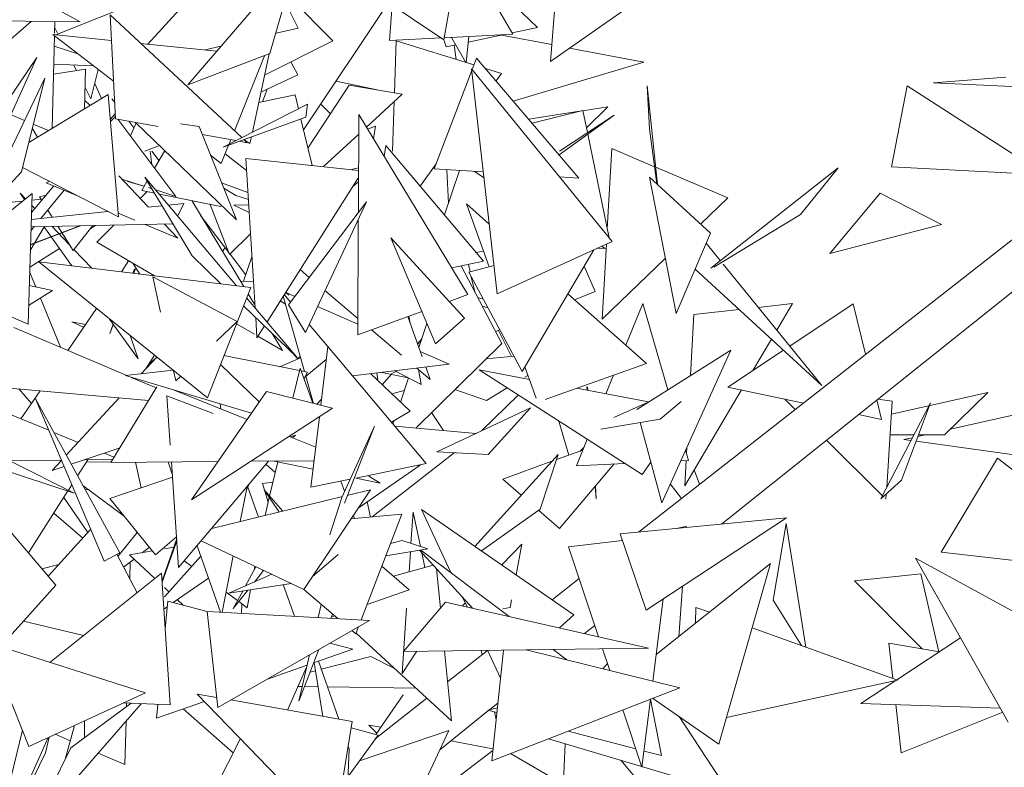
# Model space of a CAD drawing. Header units: metres. Extents: x -14.5 to 19.7, y -19.1 to 4.
# Tile 199 of 218: x 18.713 to 18.919, y 2.871 to 3.027. Entities that reach past the tile are written whole.
import ezdxf

# ---------------------------------------------------------------- set-up
doc = ezdxf.new("R2010")
doc.units = ezdxf.units.M
doc.layers.add('G-IMPT', color=7, linetype='Continuous', lineweight=5)
doc.layers.add('L-PLNT', color=7, linetype='Continuous', lineweight=5, true_color=0x005900)

# ---------------------------------------------------------------- blocks, each defined once
blk = doc.blocks.new('ÁRVORES ORNAMENTAIS - Pequeno e Médio Porte - Ipê-roxo-2976198-A')
at = {"layer": 'G-IMPT', "color": 253, "true_color": 0xaaaaaa}
for p, q in [((8.28602, 3.04575), (8.26464, 3.02233)), ((8.34907, 3.01867), (8.35099, 3.04231)), ((8.27303, 3.01379), (8.29603, 3.0405)), ((8.29022, 3.02034), (8.29603, 3.0405)), ((8.32676, 3.02322), (8.32947, 3.03914)), ((8.23391, 3.03611), (8.25048, 3.02696)), ((8.32676, 3.02322), (8.30857, 3.03549)), ((8.34634, 3.02581), (8.33626, 3.0355)), ((8.36753, 2.92002), (8.5167, 3.03676)), ((8.24539, 3.02427), (8.26862, 3.03355)), ((8.29381, 3.03279), (8.30344, 3.023)), ((8.3355, 3.03418), (8.34121, 3.02437)), ((8.34907, 3.01867), (8.3708, 3.03389)), ((8.2962, 3.02567), (8.29337, 3.03127)), ((8.2973, 3.00434), (8.31514, 3.03107)), ((8.38492, 2.92169), (8.52203, 3.03125)), ((8.31532, 3.02307), (8.31592, 3.03054)), ((8.21369, 3.02741), (8.25048, 3.02696)), ((8.24024, 3.02709), (8.22357, 3.01273)), ((8.24513, 3.02459), (8.24519, 3.02703)), ((8.25674, 3.02842), (8.25792, 3.00668)), ((8.25674, 3.02842), (8.28435, 3.00272)), ((8.24516, 3.02574), (8.24574, 3.02459)), ((8.2962, 3.02567), (8.29156, 3.02459)), ((8.34634, 3.02581), (8.34103, 3.02468)), ((8.24464, 3.00469), (8.24511, 3.02405)), ((8.25703, 3.0231), (8.24474, 3.02434)), ((8.25749, 3.01458), (8.24474, 3.02434)), ((8.27913, 3.02086), (8.26312, 3.02248)), ((8.28915, 3.01581), (8.30344, 3.023)), ((8.31532, 3.02307), (8.32618, 3.02362)), ((8.31673, 3.02302), (8.31637, 3.01212)), ((8.31673, 3.02302), (8.33304, 3.01796)), ((8.32723, 3.02175), (8.32675, 3.02322)), ((8.32684, 3.02365), (8.34121, 3.02437)), ((8.32837, 3.02373), (8.33137, 3.01848)), ((8.33144, 3.01846), (8.33194, 3.0239)), ((8.33905, 3.02426), (8.33183, 3.02273)), ((8.33884, 3.02422), (8.34935, 3.02221)), ((8.25017, 3.02018), (8.24506, 3.02188)), ((8.27303, 3.01379), (8.29022, 3.02034)), ((8.28, 3.02188), (8.27669, 3.02111)), ((8.28658, 3.00385), (8.29012, 3.0203)), ((8.32925, 3.02218), (8.32723, 3.02175)), ((8.32933, 3.01911), (8.3289, 3.0221)), ((8.35309, 3.02149), (8.36866, 3.01851)), ((8.24137, 3.01952), (8.22978, 2.99413)), ((8.24137, 3.01952), (8.23061, 3.00362)), ((8.28913, 3.01985), (8.28282, 3.00415)), ((8.29615, 3.01586), (8.29468, 3.01859)), ((8.33267, 3.017), (8.33359, 3.0194)), ((8.35506, 2.99425), (8.33359, 3.0194)), ((8.34129, 3.01038), (8.36866, 3.01851)), ((8.24492, 3.01602), (8.2516, 3.01706)), ((8.25333, 3.01777), (8.24497, 3.01812)), ((8.24911, 3.01795), (8.24971, 3.01676)), ((8.2516, 3.01706), (8.25141, 3.00878)), ((8.25272, 3.01083), (8.25428, 3.01703)), ((8.32471, 2.99617), (8.33259, 3.01679)), ((8.362, 2.98096), (8.33255, 3.01714)), ((8.33793, 2.96996), (8.33255, 3.01714)), ((8.33546, 3.01721), (8.33882, 3.01617)), ((8.33882, 3.01617), (8.33768, 3.0146)), ((8.24304, 3.0152), (8.22878, 2.98539)), ((8.24304, 3.0152), (8.23818, 2.99558)), ((8.29615, 3.01586), (8.28839, 3.01226)), ((8.31273, 3.01272), (8.30413, 3.01457)), ((8.44458, 3.01542), (8.42937, 3.01422)), ((8.42937, 3.01422), (8.46683, 3.01238)), ((8.25151, 3.01322), (8.25272, 3.01083)), ((8.25492, 3.01091), (8.25353, 3.01405)), ((8.28972, 3.01287), (8.28869, 3.01023)), ((8.30691, 3.01368), (8.29823, 3.00048)), ((8.30691, 3.01368), (8.31797, 3.01186)), ((8.37151, 2.99289), (8.36933, 3.0136)), ((8.36986, 3.00456), (8.36933, 3.0136)), ((8.4206, 2.99658), (8.4239, 3.01356)), ((8.4239, 3.01356), (8.45287, 2.99488)), ((8.25635, 3.01177), (8.2397, 3.0017)), ((8.25255, 3.00947), (8.25145, 3.01048)), ((8.25635, 3.01177), (8.25854, 2.98609)), ((8.25713, 3.01087), (8.25773, 3.01008)), ((8.28792, 3.01007), (8.29554, 3.01167)), ((8.29624, 3.00876), (8.29554, 3.01167)), ((8.31797, 3.01186), (8.31049, 3.00494)), ((8.31631, 3.01033), (8.31597, 2.99989)), ((8.28045, 3.00074), (8.29816, 3.00974)), ((8.29777, 3.00698), (8.29816, 3.00974)), ((8.303, 3.00773), (8.30092, 3.00976)), ((8.3552, 3.00824), (8.34452, 3.0066)), ((8.34527, 3.00572), (8.35589, 3.00842)), ((8.35685, 3.00376), (8.35589, 3.00842)), ((8.36109, 3.00915), (8.3559, 3.00835)), ((8.36109, 3.00915), (8.35664, 3.00477)), ((8.2388, 3.00633), (8.2359, 3.00754)), ((8.25679, 3.00653), (8.25786, 3.00779)), ((8.25683, 3.00608), (8.25789, 3.00713)), ((8.25792, 3.00668), (8.26685, 3.00505)), ((8.25838, 3.00659), (8.27053, 2.99041)), ((8.2607, 3.00617), (8.26176, 3.00478)), ((8.26208, 3.00592), (8.28323, 2.98551)), ((8.28045, 3.00074), (8.29777, 3.00698)), ((8.2991, 2.99689), (8.29676, 3.00661)), ((8.30881, 2.98699), (8.30891, 3.00755)), ((8.33176, 2.96982), (8.30891, 3.00755)), ((8.35091, 2.99912), (8.36243, 3.00743)), ((8.35096, 2.99989), (8.36243, 3.00743)), ((8.24044, 3.00471), (8.24156, 3.00283)), ((8.24384, 3.00421), (8.24065, 3.00555)), ((8.26101, 3.0031), (8.26222, 3.00579)), ((8.2754, 3.00503), (8.27151, 3.00563)), ((8.2754, 3.00503), (8.28323, 2.98551)), ((8.31237, 3.00513), (8.31075, 3.00451)), ((8.31237, 3.00513), (8.31198, 3.00248)), ((8.37136, 2.99302), (8.36986, 3.00456)), ((8.27607, 3.00336), (8.28309, 3.00208)), ((8.28206, 3.00227), (8.2817, 3.00137)), ((8.28382, 3.00195), (8.28551, 3.00164)), ((8.2848, 3.0023), (8.28551, 3.00164)), ((8.28607, 3.00147), (8.28481, 3.00231)), ((8.28607, 3.00147), (8.28637, 3.00287)), ((8.30889, 3.00346), (8.30151, 2.99663)), ((8.3614, 2.98169), (8.35691, 3.00345)), ((8.26712, 3.00106), (8.26406, 2.99989)), ((8.26513, 2.99989), (8.26552, 2.99709)), ((8.26548, 2.99989), (8.26701, 2.99788)), ((8.26817, 2.99989), (8.2661, 2.99631)), ((8.28161, 3.00116), (8.28006, 2.9973)), ((8.31424, 2.99875), (8.31454, 3.0011)), ((8.31454, 3.0011), (8.33505, 2.97679)), ((8.36197, 3.00042), (8.36101, 2.98361)), ((8.3709, 2.99662), (8.36197, 3.00042)), ((8.28006, 2.9973), (8.27782, 2.99902)), ((8.28087, 2.99931), (8.28538, 2.99581)), ((8.28522, 2.99836), (8.30885, 2.99586)), ((8.28522, 2.99836), (8.28715, 2.96707)), ((8.23818, 2.99558), (8.22878, 2.98539)), ((8.25854, 2.98609), (8.23841, 2.99649)), ((8.30734, 2.99602), (8.30885, 2.99636)), ((8.32513, 2.99725), (8.32174, 2.99257)), ((8.32471, 2.99617), (8.33501, 2.99552)), ((8.32684, 2.98651), (8.33005, 2.99583)), ((8.32769, 2.98898), (8.32739, 2.996)), ((8.33516, 2.99426), (8.33317, 2.99563)), ((8.38629, 2.99007), (8.37134, 2.99643)), ((8.38269, 2.97534), (8.4094, 2.99639)), ((8.4094, 2.99639), (8.40151, 2.98657)), ((8.4206, 2.99658), (8.44956, 2.99506)), ((8.24337, 2.99326), (8.24402, 2.99359)), ((8.25858, 2.99471), (8.26474, 2.98821)), ((8.25924, 2.99402), (8.26335, 2.9927)), ((8.2639, 2.99251), (8.26039, 2.99353)), ((8.26455, 2.99364), (8.26339, 2.99161)), ((8.26407, 2.99445), (8.28327, 2.97167)), ((8.26407, 2.99445), (8.27394, 2.97792)), ((8.30884, 2.99439), (8.28966, 2.96409)), ((8.30764, 2.99248), (8.30884, 2.99342)), ((8.35097, 2.99451), (8.35506, 2.99425)), ((8.38262, 2.98266), (8.36985, 2.99441)), ((8.37547, 2.96586), (8.36985, 2.99441)), ((8.24027, 2.98703), (8.24498, 2.99259)), ((8.24224, 2.98578), (8.24713, 2.99168)), ((8.24337, 2.99326), (8.25026, 2.99036)), ((8.26452, 2.99139), (8.26309, 2.98995)), ((8.26339, 2.99161), (8.26609, 2.99107)), ((8.26484, 2.99223), (8.26553, 2.99201)), ((8.26635, 2.99175), (8.27053, 2.99041)), ((8.28013, 2.99324), (8.28566, 2.99123)), ((8.28058, 2.99212), (8.28312, 2.99057)), ((8.24039, 2.99104), (8.22329, 2.97723)), ((8.23838, 2.98942), (8.23189, 2.98876)), ((8.23899, 2.98991), (8.23788, 2.99107)), ((8.23881, 2.98977), (8.23788, 2.99107)), ((8.23957, 2.9636), (8.24039, 2.99104)), ((8.24227, 2.98982), (8.24034, 2.98962)), ((8.24197, 2.99029), (8.24337, 2.99069)), ((8.24242, 2.98957), (8.24197, 2.99029)), ((8.26709, 2.99087), (8.27996, 2.98828)), ((8.27386, 2.98951), (8.28478, 2.97149)), ((8.28575, 2.98975), (8.28312, 2.99057)), ((8.38629, 2.99007), (8.38057, 2.98455)), ((8.40769, 2.97844), (8.41821, 2.99109)), ((8.43106, 2.98452), (8.41821, 2.99109)), ((8.24022, 2.98557), (8.25628, 2.98725)), ((8.24096, 2.98785), (8.24031, 2.98854)), ((8.24462, 2.98603), (8.24369, 2.98753)), ((8.26466, 2.98813), (8.26766, 2.98844)), ((8.26901, 2.98858), (8.27224, 2.98892)), ((8.27093, 2.98631), (8.27224, 2.98892)), ((8.28181, 2.97821), (8.27771, 2.98873)), ((8.28582, 2.98866), (8.28272, 2.98859)), ((8.28272, 2.98859), (8.28592, 2.98704)), ((8.31052, 2.98925), (8.29413, 2.96767)), ((8.31052, 2.98925), (8.29772, 2.9619)), ((8.33626, 2.98459), (8.33149, 2.98882)), ((8.33149, 2.98882), (8.33621, 2.97564)), ((8.25847, 2.98691), (8.26197, 2.98544)), ((8.27574, 2.9864), (8.28165, 2.97863)), ((8.30868, 2.96139), (8.3088, 2.98557)), ((8.38331, 2.97554), (8.40151, 2.98657)), ((8.24293, 2.98399), (8.24003, 2.97903)), ((8.24888, 2.98358), (8.24006, 2.98026)), ((8.2504, 2.98425), (8.24007, 2.98032)), ((8.24015, 2.98326), (8.24081, 2.98405)), ((8.26993, 2.98464), (8.24018, 2.98404)), ((8.24873, 2.97584), (8.24285, 2.98409)), ((8.24817, 2.98034), (8.24453, 2.98413)), ((8.24898, 2.97903), (8.24579, 2.98415)), ((8.24888, 2.98358), (8.25058, 2.98425)), ((8.24898, 2.97903), (8.25313, 2.9843)), ((8.25258, 2.9836), (8.25369, 2.98431)), ((8.25757, 2.98439), (8.25401, 2.9808)), ((8.26413, 2.98452), (8.27094, 2.98166)), ((8.26815, 2.98461), (8.27094, 2.98166)), ((8.40769, 2.97844), (8.43106, 2.98452)), ((8.28181, 2.97821), (8.2862, 2.98252)), ((8.33104, 2.96489), (8.31559, 2.98169)), ((8.31559, 2.98169), (8.32495, 2.95952)), ((8.38262, 2.98266), (8.37547, 2.96586)), ((8.23992, 2.97558), (8.24612, 2.97951)), ((8.25296, 2.97533), (8.24923, 2.97922)), ((8.25401, 2.9808), (8.2661, 2.97374)), ((8.28031, 2.97887), (8.28085, 2.97969)), ((8.362, 2.98096), (8.33793, 2.96996)), ((8.34318, 2.95373), (8.35819, 2.97922)), ((8.35884, 2.97952), (8.36058, 2.97947)), ((8.35977, 2.97994), (8.36058, 2.97947)), ((8.36082, 2.98042), (8.35992, 2.96464)), ((8.38173, 2.98058), (8.3847, 2.97693)), ((8.25913, 2.97458), (8.26065, 2.97692)), ((8.27999, 2.97207), (8.27394, 2.97792)), ((8.2819, 2.9783), (8.28521, 2.97396)), ((8.28476, 2.97262), (8.28649, 2.97776)), ((8.33351, 2.97862), (8.33504, 2.97891)), ((8.37319, 2.97744), (8.35992, 2.96464)), ((8.28623, 2.97132), (8.24184, 2.97667)), ((8.27715, 2.94815), (8.24184, 2.97667)), ((8.26149, 2.97643), (8.26302, 2.97411)), ((8.26152, 2.9743), (8.26187, 2.9752)), ((8.2617, 2.97427), (8.26207, 2.9752)), ((8.2966, 2.97505), (8.29851, 2.97343)), ((8.32838, 2.9754), (8.33505, 2.97679)), ((8.33889, 2.95959), (8.33034, 2.97581)), ((8.33189, 2.97613), (8.33224, 2.97461)), ((8.33195, 2.97453), (8.33725, 2.9759)), ((8.35617, 2.97579), (8.35845, 2.97048)), ((8.40596, 2.95077), (8.37942, 2.97514)), ((8.38532, 2.97617), (8.40596, 2.95077)), ((8.23989, 2.97457), (8.24118, 2.97141)), ((8.28341, 2.96421), (8.26573, 2.97352)), ((8.26573, 2.97352), (8.26735, 2.96615)), ((8.33195, 2.97453), (8.34318, 2.95373)), ((8.33249, 2.97353), (8.33321, 2.97037)), ((8.23981, 2.97169), (8.24469, 2.97067)), ((8.28623, 2.97132), (8.27715, 2.94815)), ((8.28409, 2.97264), (8.28681, 2.97258)), ((8.23968, 2.9675), (8.24469, 2.97067)), ((8.24214, 2.96906), (8.24633, 2.95877)), ((8.28538, 2.96916), (8.2959, 2.95668)), ((8.2857, 2.96998), (8.28702, 2.9678)), ((8.29307, 2.96949), (8.29752, 2.95367)), ((8.29458, 2.96826), (8.29328, 2.96981)), ((8.29421, 2.96968), (8.29358, 2.97029)), ((8.29547, 2.96943), (8.29365, 2.97023)), ((8.30181, 2.97065), (8.3087, 2.96484)), ((8.32782, 2.96839), (8.33176, 2.96982)), ((8.33382, 2.96921), (8.335, 2.96888)), ((8.36922, 2.95536), (8.35274, 2.96997)), ((8.35414, 2.96874), (8.35845, 2.97048)), ((8.23957, 2.9636), (8.22853, 2.96834)), ((8.24788, 2.95812), (8.2539, 2.96693)), ((8.2959, 2.95668), (8.28473, 2.96749)), ((8.29243, 2.96848), (8.29354, 2.96783)), ((8.29772, 2.9619), (8.29413, 2.96767)), ((8.30869, 2.96364), (8.30026, 2.96733)), ((8.33478, 2.9674), (8.33599, 2.96705)), ((8.36488, 2.95921), (8.36847, 2.96796)), ((8.36847, 2.96796), (8.37371, 2.94987)), ((8.38864, 2.96668), (8.37915, 2.96562)), ((8.39982, 2.96793), (8.39267, 2.96713)), ((8.39982, 2.96793), (8.39654, 2.96237)), ((8.41257, 2.96789), (8.39925, 2.95903)), ((8.41257, 2.96789), (8.41517, 2.9573)), ((8.26263, 2.95632), (8.25666, 2.9647)), ((8.28728, 2.96503), (8.28754, 2.96075)), ((8.30868, 2.96139), (8.32209, 2.96629)), ((8.31917, 2.96523), (8.32218, 2.95675)), ((8.3194, 2.96531), (8.31967, 2.96383)), ((8.33104, 2.96489), (8.32495, 2.95952)), ((8.37915, 2.96562), (8.37847, 2.95286)), ((8.23656, 2.96292), (8.26026, 2.95286)), ((8.25121, 2.96298), (8.24873, 2.96409)), ((8.25162, 2.96358), (8.24873, 2.96409)), ((8.25667, 2.96164), (8.25743, 2.96363)), ((8.25667, 2.96164), (8.25745, 2.9636)), ((8.28341, 2.96421), (8.2791, 2.96002)), ((8.28325, 2.96372), (8.28702, 2.96152)), ((8.28912, 2.96324), (8.28754, 2.96075)), ((8.30243, 2.95891), (8.2985, 2.96358)), ((8.32148, 2.95873), (8.32317, 2.96374)), ((8.26095, 2.96123), (8.26263, 2.95632)), ((8.28775, 2.96109), (8.29292, 2.95807)), ((8.29073, 2.96169), (8.29292, 2.95807)), ((8.31154, 2.96244), (8.31784, 2.95712)), ((8.3221, 2.96057), (8.3212, 2.95952)), ((8.33759, 2.96206), (8.33849, 2.96243)), ((8.34091, 2.95686), (8.33816, 2.96229)), ((8.39541, 2.96046), (8.39152, 2.95388)), ((8.30093, 2.94662), (8.30243, 2.95891)), ((8.30243, 2.95891), (8.32305, 2.9344)), ((8.33889, 2.95959), (8.32084, 2.94184)), ((8.322, 2.96027), (8.32124, 2.95942)), ((8.26653, 2.95673), (8.26327, 2.9532)), ((8.26424, 2.95425), (8.26606, 2.95711)), ((8.29646, 2.95388), (8.28063, 2.95702)), ((8.2967, 2.95658), (8.29237, 2.95469)), ((8.29611, 2.95633), (8.29529, 2.95728)), ((8.29663, 2.95684), (8.29603, 2.95642)), ((8.30211, 2.9563), (8.29761, 2.95249)), ((8.32785, 2.95526), (8.32177, 2.95792)), ((8.34146, 2.95691), (8.33562, 2.95637)), ((8.36718, 2.94575), (8.38689, 2.95816)), ((8.37241, 2.92619), (8.38689, 2.95816)), ((8.39793, 2.95815), (8.38631, 2.95041)), ((8.26483, 2.95517), (8.26608, 2.95625)), ((8.28803, 2.94734), (8.27995, 2.95507)), ((8.29509, 2.94811), (8.29658, 2.95439)), ((8.29924, 2.94705), (8.29658, 2.95439)), ((8.30761, 2.95276), (8.32785, 2.95526)), ((8.32104, 2.95442), (8.32386, 2.95204)), ((8.32293, 2.95465), (8.32386, 2.95204)), ((8.34372, 2.95465), (8.34607, 2.94809)), ((8.36922, 2.95536), (8.348, 2.94784)), ((8.26997, 2.95395), (8.25998, 2.95283)), ((8.28638, 2.94495), (8.25998, 2.95283)), ((8.2612, 2.95246), (8.26642, 2.95025)), ((8.27007, 2.95387), (8.27054, 2.95171)), ((8.27154, 2.95268), (8.27054, 2.95171)), ((8.29816, 2.95354), (8.29679, 2.95381)), ((8.29816, 2.95354), (8.29741, 2.9521)), ((8.2978, 2.95265), (8.29938, 2.94702)), ((8.31965, 2.94535), (8.31142, 2.95323)), ((8.3129, 2.95181), (8.31269, 2.95339)), ((8.3137, 2.95351), (8.31927, 2.95238)), ((8.31569, 2.9531), (8.31382, 2.95093)), ((8.31577, 2.95326), (8.31679, 2.95367)), ((8.31646, 2.95385), (8.32199, 2.95095)), ((8.31762, 2.94729), (8.31933, 2.95235)), ((8.32143, 2.95409), (8.32199, 2.95095)), ((8.34466, 2.95204), (8.33417, 2.95402)), ((8.36828, 2.93211), (8.33417, 2.95402)), ((8.34436, 2.95287), (8.34371, 2.95248)), ((8.3607, 2.94901), (8.3623, 2.95291)), ((8.24388, 2.94137), (8.2194, 2.95142)), ((8.26482, 2.94763), (8.22722, 2.95097)), ((8.25689, 2.93465), (8.26658, 2.95051)), ((8.32944, 2.95051), (8.32969, 2.95025)), ((8.34003, 2.95026), (8.33567, 2.94763)), ((8.36966, 2.94732), (8.35457, 2.95017)), ((8.35681, 2.94975), (8.35674, 2.95051)), ((8.3569, 2.94973), (8.35682, 2.95051)), ((8.40212, 2.94709), (8.38631, 2.95041)), ((8.23759, 2.95005), (8.24029, 2.94701)), ((8.23806, 2.94376), (8.24209, 2.94965)), ((8.25865, 2.94818), (8.24757, 2.93615)), ((8.26868, 2.94862), (8.26938, 2.93827)), ((8.26868, 2.94862), (8.27837, 2.94489)), ((8.28548, 2.94364), (8.27021, 2.94977)), ((8.28954, 2.94952), (8.27385, 2.92681)), ((8.28954, 2.94952), (8.30338, 2.946)), ((8.31843, 2.94968), (8.31581, 2.94902)), ((8.33567, 2.94763), (8.32905, 2.94991)), ((8.34235, 2.94877), (8.33473, 2.94133)), ((8.38912, 2.94982), (8.37723, 2.92971)), ((8.44081, 2.94932), (8.42057, 2.94478)), ((8.43173, 2.9404), (8.44081, 2.94932)), ((8.2555, 2.91393), (8.2411, 2.94794)), ((8.25878, 2.91572), (8.2411, 2.94794)), ((8.30338, 2.946), (8.27385, 2.92681)), ((8.27985, 2.94689), (8.28, 2.94584)), ((8.30109, 2.94791), (8.30011, 2.94683)), ((8.34489, 2.9461), (8.32524, 2.93687)), ((8.34489, 2.9461), (8.33606, 2.9363)), ((8.36958, 2.94727), (8.36236, 2.94406)), ((8.37649, 2.94744), (8.37206, 2.9437)), ((8.4004, 2.94574), (8.39822, 2.94791)), ((8.41752, 2.94774), (8.41853, 2.94363)), ((8.42074, 2.94746), (8.41774, 2.94792)), ((8.42877, 2.94716), (8.41835, 2.927)), ((8.42074, 2.94746), (8.41958, 2.92938)), ((8.42272, 2.93093), (8.42877, 2.94716)), ((8.29884, 2.92942), (8.30064, 2.94421)), ((8.31965, 2.94535), (8.31573, 2.9431)), ((8.32667, 2.94132), (8.32417, 2.94511)), ((8.41853, 2.94363), (8.41366, 2.94466)), ((8.44986, 2.94541), (8.43296, 2.94161)), ((8.30537, 2.9273), (8.31222, 2.94226)), ((8.30592, 2.92609), (8.31222, 2.94226)), ((8.31607, 2.94269), (8.31633, 2.94344)), ((8.33344, 2.94072), (8.31647, 2.94223)), ((8.35292, 2.93616), (8.35087, 2.94329)), ((8.37206, 2.9437), (8.35967, 2.94163)), ((8.36791, 2.94301), (8.37241, 2.92619)), ((8.25005, 2.93884), (8.24495, 2.94093)), ((8.29987, 2.93786), (8.2943, 2.94009)), ((8.29454, 2.94), (8.29561, 2.94037)), ((8.29498, 2.93982), (8.29561, 2.94037)), ((8.42529, 2.94043), (8.42029, 2.94045)), ((8.42497, 2.93981), (8.42317, 2.93941)), ((8.42766, 2.94042), (8.42613, 2.94007)), ((8.43173, 2.9404), (8.42626, 2.94043)), ((8.35452, 2.93394), (8.3568, 2.93948)), ((8.3553, 2.93702), (8.35613, 2.93786)), ((8.37766, 2.93778), (8.37759, 2.93648)), ((8.41869, 2.92767), (8.40694, 2.93929)), ((8.42466, 2.93921), (8.42317, 2.93941)), ((8.46189, 2.93412), (8.42575, 2.93906)), ((8.2486, 2.93427), (8.25869, 2.9376)), ((8.25756, 2.93575), (8.25558, 2.93657)), ((8.31172, 2.92322), (8.32887, 2.93668)), ((8.33606, 2.9363), (8.32524, 2.93687)), ((8.35068, 2.93633), (8.33323, 2.91705)), ((8.34695, 2.92486), (8.35068, 2.93633)), ((8.35032, 2.93522), (8.35587, 2.93723)), ((8.37739, 2.93718), (8.37801, 2.93505)), ((8.20876, 2.93484), (8.24652, 2.93514)), ((8.24923, 2.92822), (8.22855, 2.935)), ((8.24923, 2.92822), (8.23616, 2.93477)), ((8.24656, 2.93505), (8.24463, 2.93296)), ((8.24463, 2.93296), (8.2471, 2.93377)), ((8.24994, 2.93183), (8.25208, 2.93518)), ((8.25136, 2.93518), (8.25724, 2.93523)), ((8.25692, 2.9347), (8.25182, 2.93477)), ((8.25689, 2.93465), (8.27938, 2.93482)), ((8.26211, 2.93463), (8.25958, 2.93467)), ((8.2633, 2.92931), (8.2621, 2.93469)), ((8.2689, 2.93474), (8.2698, 2.93215)), ((8.26962, 2.93475), (8.27113, 2.91259)), ((8.27113, 2.91259), (8.28997, 2.9349)), ((8.28626, 2.93487), (8.29951, 2.93497)), ((8.29138, 2.93251), (8.28941, 2.93424)), ((8.29021, 2.92757), (8.29192, 2.93475)), ((8.29115, 2.93491), (8.2993, 2.93323)), ((8.30826, 2.93136), (8.32305, 2.9344)), ((8.30879, 2.92508), (8.32179, 2.93409)), ((8.32119, 2.93402), (8.32179, 2.93409)), ((8.33907, 2.93116), (8.34936, 2.93487)), ((8.35099, 2.92078), (8.36246, 2.93431)), ((8.35452, 2.93394), (8.36469, 2.93442)), ((8.37014, 2.93467), (8.36828, 2.93211)), ((8.37639, 2.93497), (8.37801, 2.93505)), ((8.37751, 2.93502), (8.37723, 2.92971)), ((8.44279, 2.93553), (8.431, 2.91586)), ((8.44279, 2.93553), (8.44946, 2.93038)), ((8.25669, 2.92705), (8.26984, 2.93155)), ((8.31104, 2.93174), (8.31338, 2.93032)), ((8.37923, 2.93309), (8.38035, 2.93005)), ((8.24802, 2.92882), (8.24873, 2.92992)), ((8.25971, 2.92336), (8.25107, 2.92977)), ((8.2855, 2.92961), (8.28403, 2.92225)), ((8.28606, 2.93027), (8.28536, 2.92893)), ((8.28563, 2.92945), (8.2879, 2.92319)), ((8.28873, 2.93025), (8.29091, 2.9305)), ((8.28992, 2.92633), (8.28873, 2.93025)), ((8.29884, 2.92942), (8.30712, 2.93112)), ((8.30592, 2.92863), (8.30516, 2.93072)), ((8.30831, 2.93137), (8.31338, 2.93032)), ((8.34294, 2.92778), (8.33907, 2.93116)), ((8.3587, 2.92702), (8.35848, 2.92962)), ((8.3587, 2.92702), (8.35852, 2.92966)), ((8.3742, 2.93013), (8.37654, 2.92707)), ((8.42272, 2.93093), (8.41835, 2.927)), ((8.23963, 2.91566), (8.24791, 2.92865)), ((8.25227, 2.92888), (8.25149, 2.92901)), ((8.27806, 2.92079), (8.30545, 2.92747)), ((8.29215, 2.92432), (8.28906, 2.92888)), ((8.29298, 2.92443), (8.28906, 2.92888)), ((8.29735, 2.90802), (8.31136, 2.92891)), ((8.30665, 2.92776), (8.31136, 2.92891)), ((8.41949, 2.92803), (8.41942, 2.92695)), ((8.23094, 2.92589), (8.24536, 2.90893)), ((8.24704, 2.92727), (8.25208, 2.91995)), ((8.2663, 2.91527), (8.25669, 2.92705)), ((8.28925, 2.92352), (8.29014, 2.92728)), ((8.30537, 2.9273), (8.30286, 2.91943)), ((8.31138, 2.92319), (8.31066, 2.92637)), ((8.24495, 2.92399), (8.25102, 2.91877)), ((8.31795, 2.92382), (8.30725, 2.92279)), ((8.30801, 2.92286), (8.30776, 2.92355)), ((8.31795, 2.92382), (8.30941, 2.90164)), ((8.31983, 2.91768), (8.32028, 2.92424)), ((8.32181, 2.91704), (8.32028, 2.92424)), ((8.32823, 2.91154), (8.32203, 2.92478)), ((8.32203, 2.92478), (8.35401, 2.90271)), ((8.34695, 2.92486), (8.33461, 2.9161)), ((8.35099, 2.92078), (8.34659, 2.92461)), ((8.36369, 2.91965), (8.3986, 2.923)), ((8.36912, 2.9037), (8.3986, 2.923)), ((8.37554, 2.92079), (8.37768, 2.92127)), ((8.3958, 2.90577), (8.39851, 2.92184)), ((8.39851, 2.92184), (8.40264, 2.89594)), ((8.24377, 2.91079), (8.25268, 2.9206)), ((8.26246, 2.91998), (8.2584, 2.91495)), ((8.36912, 2.9037), (8.36369, 2.91965)), ((8.2663, 2.91527), (8.27069, 2.91904)), ((8.27072, 2.91867), (8.26765, 2.90982)), ((8.27075, 2.91817), (8.26767, 2.90952)), ((8.27501, 2.91719), (8.27988, 2.90324)), ((8.29735, 2.90802), (8.27587, 2.91821)), ((8.31556, 2.91763), (8.31798, 2.91828)), ((8.32341, 2.91652), (8.31798, 2.91828)), ((8.34305, 2.91753), (8.33886, 2.91316)), ((8.34305, 2.91753), (8.34187, 2.91108)), ((8.35287, 2.91692), (8.36416, 2.91828)), ((8.2555, 2.91393), (8.25878, 2.91572)), ((8.26244, 2.90732), (8.25817, 2.91539)), ((8.26563, 2.91609), (8.26085, 2.91525)), ((8.26615, 2.91028), (8.26085, 2.91525)), ((8.26499, 2.91687), (8.2635, 2.91572)), ((8.2701, 2.91688), (8.26813, 2.91653)), ((8.27579, 2.91497), (8.26813, 2.90646)), ((8.28258, 2.91503), (8.28022, 2.90322)), ((8.30457, 2.91532), (8.29911, 2.91065)), ((8.31458, 2.91507), (8.32341, 2.91652)), ((8.31943, 2.91169), (8.31971, 2.91591)), ((8.33273, 2.9041), (8.32162, 2.91623)), ((8.32193, 2.91628), (8.34044, 2.90235)), ((8.32275, 2.91261), (8.32209, 2.91571)), ((8.35287, 2.91692), (8.35916, 2.89808)), ((8.431, 2.91586), (8.46317, 2.91214)), ((8.24245, 2.91235), (8.24598, 2.91323)), ((8.26177, 2.91439), (8.25958, 2.91271)), ((8.26088, 2.91026), (8.26097, 2.91378)), ((8.27386, 2.91283), (8.27231, 2.91399)), ((8.31943, 2.90792), (8.31375, 2.9129)), ((8.32449, 2.91309), (8.31617, 2.91078)), ((8.37125, 2.89435), (8.39523, 2.91343)), ((8.39523, 2.91343), (8.38442, 2.87558)), ((8.45673, 2.89762), (8.42561, 2.91458)), ((8.44507, 2.88022), (8.42561, 2.91458)), ((8.26755, 2.9114), (8.24411, 2.89273)), ((8.26755, 2.9114), (8.26932, 2.88382)), ((8.29068, 2.91119), (8.28163, 2.90721)), ((8.28732, 2.91278), (8.28515, 2.90876)), ((8.28695, 2.91209), (8.2871, 2.91289)), ((8.287, 2.90957), (8.28894, 2.91201)), ((8.32519, 2.91233), (8.326, 2.90408)), ((8.4128, 2.90985), (8.42677, 2.91129)), ((8.43055, 2.89497), (8.42677, 2.91129)), ((8.24536, 2.90893), (8.2338, 2.896)), ((8.27739, 2.91037), (8.27001, 2.90526)), ((8.29469, 2.90928), (8.28163, 2.90721)), ((8.29304, 2.90902), (8.29545, 2.90239)), ((8.34944, 2.90586), (8.35509, 2.91028)), ((8.4128, 2.90985), (8.42703, 2.89557)), ((8.26909, 2.90753), (8.26813, 2.90844)), ((8.28349, 2.90568), (8.28107, 2.90747)), ((8.28259, 2.90401), (8.28563, 2.90784)), ((8.28457, 2.90768), (8.28259, 2.90401)), ((8.2855, 2.90418), (8.28619, 2.90793)), ((8.3045, 2.9019), (8.29735, 2.90798)), ((8.31943, 2.90792), (8.31064, 2.90483)), ((8.37597, 2.89811), (8.37675, 2.9087)), ((8.26885, 2.90556), (8.2683, 2.89975)), ((8.26885, 2.90556), (8.27713, 2.90341)), ((8.2721, 2.90472), (8.27088, 2.90586)), ((8.2855, 2.90418), (8.28376, 2.90548)), ((8.28431, 2.903), (8.28435, 2.90504)), ((8.301, 2.90488), (8.30037, 2.90213)), ((8.31827, 2.89504), (8.32711, 2.90538)), ((8.36967, 2.89569), (8.32711, 2.90538)), ((8.3316, 2.90436), (8.33065, 2.90637)), ((8.33122, 2.90517), (8.33065, 2.90458)), ((8.34091, 2.90581), (8.34062, 2.90424)), ((8.37273, 2.90606), (8.37055, 2.88881)), ((8.3958, 2.90577), (8.4017, 2.89627)), ((8.26874, 2.90438), (8.26813, 2.90395)), ((8.27713, 2.90338), (8.27934, 2.8833)), ((8.27713, 2.90338), (8.31116, 2.90154)), ((8.3034, 2.90284), (8.30306, 2.90198)), ((8.31798, 2.89037), (8.31891, 2.90408)), ((8.34062, 2.90424), (8.33908, 2.90398)), ((8.351, 2.89994), (8.35401, 2.90271)), ((8.37952, 2.90112), (8.37957, 2.90424)), ((8.37957, 2.90424), (8.3824, 2.90322)), ((8.23861, 2.90138), (8.2512, 2.89837)), ((8.27934, 2.8833), (8.31116, 2.90154)), ((8.30386, 2.90245), (8.30314, 2.9022)), ((8.30828, 2.89869), (8.30744, 2.89941)), ((8.30887, 2.90023), (8.30828, 2.89869)), ((8.32834, 2.88045), (8.30834, 2.89885)), ((8.35622, 2.89875), (8.35836, 2.90047)), ((8.39139, 2.89998), (8.42188, 2.88901)), ((8.23974, 2.87511), (8.23103, 2.89689)), ((8.23103, 2.89689), (8.26416, 2.88635)), ((8.30282, 2.89676), (8.30764, 2.89551)), ((8.42005, 2.89675), (8.42087, 2.88938)), ((8.42005, 2.89675), (8.43068, 2.89495)), ((8.43509, 2.89784), (8.42172, 2.88907)), ((8.30052, 2.89544), (8.2963, 2.8846)), ((8.29942, 2.89262), (8.30764, 2.89551)), ((8.32105, 2.89508), (8.31798, 2.89037)), ((8.31827, 2.89504), (8.36967, 2.89569)), ((8.32689, 2.89515), (8.32834, 2.88045)), ((8.33587, 2.89524), (8.32753, 2.88865)), ((8.33476, 2.89436), (8.33457, 2.89525)), ((8.33859, 2.88943), (8.33586, 2.89526)), ((8.33921, 2.89531), (8.33677, 2.8721)), ((8.34402, 2.89537), (8.37619, 2.88741)), ((8.34962, 2.89544), (8.3525, 2.89327)), ((8.36, 2.89557), (8.36151, 2.89104)), ((8.29855, 2.89431), (8.2963, 2.8846)), ((8.29956, 2.89267), (8.30137, 2.88141)), ((8.3047, 2.88082), (8.30043, 2.89297)), ((8.30102, 2.89129), (8.31139, 2.89398)), ((8.31636, 2.89147), (8.31139, 2.89398)), ((8.36104, 2.89246), (8.36004, 2.8914)), ((8.28954, 2.88914), (8.29805, 2.89214)), ((8.29392, 2.88273), (8.29796, 2.89176)), ((8.29867, 2.89068), (8.29983, 2.89098)), ((8.38601, 2.88116), (8.42188, 2.88901)), ((8.4215, 2.88893), (8.41415, 2.88411)), ((8.23974, 2.87511), (8.26416, 2.88635)), ((8.30369, 2.85652), (8.27503, 2.88609)), ((8.27912, 2.88537), (8.27503, 2.88609)), ((8.29702, 2.88768), (8.29614, 2.88769)), ((8.30037, 2.88763), (8.2975, 2.88767)), ((8.32086, 2.88733), (8.30232, 2.8876)), ((8.33677, 2.8721), (8.37619, 2.88741)), ((8.24059, 2.85807), (8.26329, 2.88407)), ((8.24852, 2.87485), (8.26114, 2.88416)), ((8.26932, 2.88382), (8.25954, 2.88423)), ((8.26018, 2.88345), (8.2602, 2.8842)), ((8.26651, 2.88104), (8.27652, 2.88456)), ((8.30749, 2.88032), (8.28205, 2.88485)), ((8.32317, 2.88521), (8.31235, 2.87667)), ((8.31244, 2.87759), (8.31817, 2.88594)), ((8.33804, 2.8842), (8.33636, 2.88284)), ((8.37007, 2.88504), (8.36827, 2.87078)), ((8.37237, 2.87318), (8.37008, 2.88504)), ((8.37051, 2.88521), (8.38442, 2.87558)), ((8.44342, 2.88313), (8.41415, 2.88411)), ((8.26679, 2.88392), (8.26651, 2.88104)), ((8.27207, 2.88299), (8.28255, 2.87376)), ((8.33616, 2.88268), (8.32592, 2.87442)), ((8.33594, 2.88274), (8.33794, 2.88321)), ((8.33784, 2.88224), (8.33594, 2.88274)), ((8.33768, 2.88072), (8.33732, 2.88238)), ((8.36427, 2.88278), (8.36827, 2.87078)), ((8.42148, 2.88387), (8.42261, 2.87376)), ((8.42261, 2.87376), (8.44391, 2.88227)), ((8.25142, 2.87699), (8.25142, 2.88049)), ((8.25987, 2.87129), (8.2601, 2.88042)), ((8.30369, 2.85652), (8.30749, 2.88032)), ((8.37605, 2.88137), (8.38657, 2.86548)), ((8.23839, 2.8785), (8.23422, 2.86144)), ((8.24926, 2.87949), (8.24742, 2.87262)), ((8.31293, 2.87746), (8.30727, 2.87899)), ((8.30903, 2.87208), (8.32781, 2.87843)), ((8.31349, 2.87912), (8.31101, 2.87959)), ((8.31268, 2.87792), (8.31101, 2.87959)), ((8.32781, 2.87843), (8.31778, 2.8572)), ((8.367, 2.87459), (8.35278, 2.87832)), ((8.24379, 2.87697), (8.23628, 2.86035)), ((8.24318, 2.87376), (8.24397, 2.87706)), ((8.24527, 2.87766), (8.2484, 2.87629)), ((8.28408, 2.87676), (8.27546, 2.85987)), ((8.31293, 2.87746), (8.30664, 2.8688)), ((8.33703, 2.87458), (8.32822, 2.87628)), ((8.38657, 2.86548), (8.34866, 2.87672)), ((8.24318, 2.87376), (8.23656, 2.86021)), ((8.24032, 2.85822), (8.24852, 2.87485)), ((8.25426, 2.87373), (8.25987, 2.87129)), ((8.30688, 2.87459), (8.30598, 2.8528)), ((8.30688, 2.87459), (8.30667, 2.8752)), ((8.337, 2.87424), (8.32326, 2.86385)), ((8.35148, 2.86072), (8.35218, 2.87568)), ((8.37237, 2.87318), (8.3687, 2.87415)), ((8.35178, 2.86721), (8.3407, 2.87362)), ((8.36384, 2.87222), (8.37004, 2.86487))]:
    blk.add_line(p, q, dxfattribs=at)

msp = doc.modelspace()

# ---------------------------------------------------------------- block references
at = {"layer": 'L-PLNT', "color": 253, "true_color": 0xaaaaaa}
msp.add_blockref('ÁRVORES ORNAMENTAIS - Pequeno e Médio Porte - Ipê-roxo-2976198-A', (10.47483, 0), dxfattribs=at)

doc.saveas('drawing.dxf')
